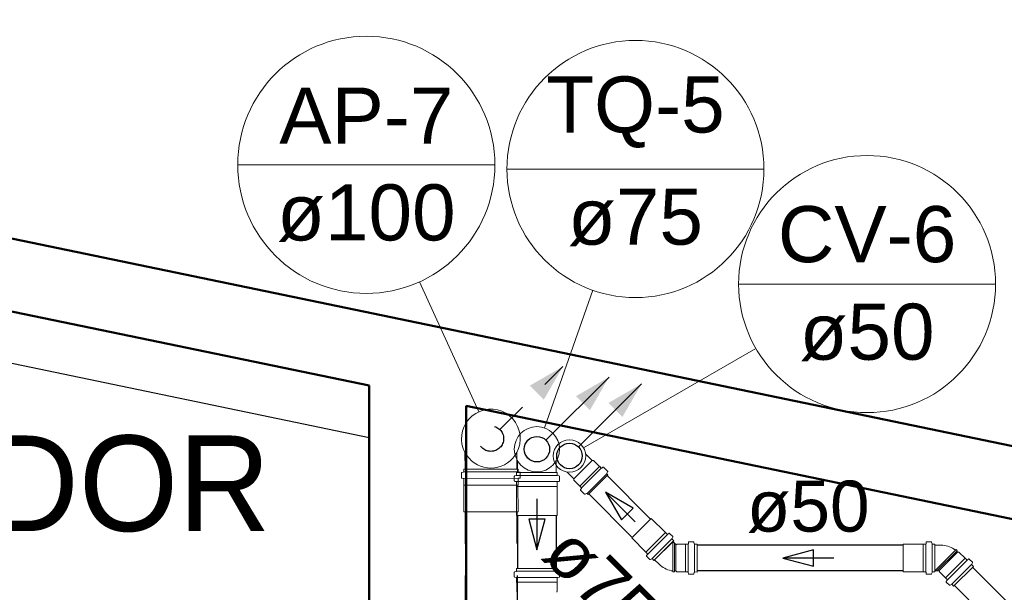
# Model space of a CAD drawing. Header units: millimetres. Extents: x 567 to 934, y -1 to 364.
# Tile 170 of 256: x 639.09 to 642.95, y 105.99 to 108.23. Entities that reach past the tile are written whole.
import ezdxf

# ---------------------------------------------------------------- set-up
doc = ezdxf.new("R2010")
doc.units = ezdxf.units.MM
doc.header["$MEASUREMENT"] = 0
doc.linetypes.add('JIS_02_1.2', pattern=[0.25, 0.125, -0.125])
doc.linetypes.add('NULL', pattern=[0])
for name, color, linetype, lineweight in [('A-AREA-IDEN', 7, 'Continuous', 9), ('A-WALL', 7, 'Continuous', 25), ('AP-Condutos', 14, 'JIS_02_1.2', 25), ('AP-Indicação coluna', 14, 'Continuous', 13), ('C-PROP-LINE', 7, 'Continuous', 25), ('CV-Condutos', 14, 'Continuous', 25), ('CV-Indicação coluna', 14, 'Continuous', 13), ('CV-Sentido conduto', 14, 'Continuous', 30), ('CV-Textos conduto', 7, 'Continuous', 9), ('Simbolos', 14, 'Continuous', 20), ('Simbolos_int', 14, 'Continuous', 15), ('TQ-Condutos', 14, 'Continuous', 25), ('TQ-Indicação coluna', 14, 'Continuous', 13), ('TQ-Sentido conduto', 14, 'Continuous', 30), ('TQ-Textos conduto', 7, 'Continuous', 9)]:
    doc.layers.add(name, color=color, linetype=linetype, lineweight=lineweight)
doc.styles.add('Arial', font='arial.ttf')
doc.styles.add('Humnst777 BlkCn BT_1', font='txt', dxfattribs={"height": 0.1875})

msp = doc.modelspace()

# ---------------------------------------------------------------- hatches: boundary and pattern name
at = {"layer": 'AP-Condutos', "linetype": 'Continuous'}
msp.add_hatch(color=151, dxfattribs=at).paths.add_polyline_path([(641.2193, 106.8721), (641.0894, 106.7971), (641.1443, 106.7422)])
at = {"layer": 'CV-Condutos', "linetype": 'Continuous'}
msp.add_hatch(color=11, dxfattribs=at).paths.add_polyline_path([(641.5276, 106.8041), (641.3977, 106.7291), (641.4526, 106.6742)])
at = {"layer": 'TQ-Condutos', "linetype": 'Continuous'}
msp.add_hatch(color=73, dxfattribs=at).paths.add_polyline_path([(641.4, 106.8306), (641.2701, 106.7556), (641.325, 106.7007)])

# ---------------------------------------------------------------- linework, layer by layer
at = {"layer": 'A-WALL', "color": 8, "lineweight": 50}
for p, q in [((662.7311, 102.4601), (636.0791, 107.9921)), ((636.5098, 107.6167), (640.4591, 106.797)), ((640.4591, 106.797), (640.4591, 103.3942)), ((640.8391, 103.3942), (640.8391, 106.7181)), ((640.8391, 106.7181), (643.9711, 106.068))]:
    msp.add_line(p, q, dxfattribs=at)
at = {"layer": 'A-WALL', "color": 8}
msp.add_line((640.4591, 106.5927), (636.5098, 107.4124), dxfattribs=at)
at = {"layer": 'AP-Condutos'}
for p, q in [((640.8354, 106.3021), (640.839, 104.2378)), ((641.0386, 106.3025), (641.0422, 104.2382))]:
    msp.add_line(p, q, dxfattribs=at)
msp.add_lwpolyline([(640.9718, 106.6246), (641.2193, 106.8721)], dxfattribs=at)
msp.add_circle((640.9365, 106.5893), 0.05, dxfattribs=at)
at = {"layer": 'AP-Indicação coluna'}
for p, q in [((639.9438, 107.663), (640.9522, 107.663)), ((640.6568, 107.204), (640.8887, 106.6942))]:
    msp.add_line(p, q, dxfattribs=at)
msp.add_circle((640.448, 107.663), 0.5042, dxfattribs=at)
msp.add_circle((640.448, 107.663), 0.5042, dxfattribs=at)
at = {"layer": 'C-PROP-LINE', "color": 8}
msp.add_line((671.4841, 100.6433), (607.2794, 113.9698), dxfattribs=at)
at = {"layer": 'CV-Condutos'}
for p, q in [((641.5632, 106.2738), (641.3928, 106.4447)), ((641.4914, 106.2022), (641.321, 106.3731)), ((642.5537, 106.1718), (641.7453, 106.1718)), ((642.5537, 106.0704), (641.7451, 106.0704)), ((643.3109, 105.6008), (642.8263, 106.0854)), ((643.2392, 105.529), (642.7546, 106.0137))]:
    msp.add_line(p, q, dxfattribs=at)
msp.add_lwpolyline([(641.2801, 106.5566), (641.5276, 106.8041)], dxfattribs=at)
msp.add_circle((641.2448, 106.5213), 0.05, dxfattribs=at)
at = {"layer": 'CV-Indicação coluna'}
for p, q in [((641.9082, 107.1953), (642.9164, 107.1953)), ((641.9757, 106.9433), (641.2998, 106.5531))]:
    msp.add_line(p, q, dxfattribs=at)
msp.add_circle((642.4123, 107.1953), 0.5041, dxfattribs=at)
msp.add_circle((642.4123, 107.1953), 0.5041, dxfattribs=at)
at = {"layer": 'CV-Sentido conduto'}
for p, q in [((641.3867, 106.379), (641.4491, 106.2706)), ((641.4949, 106.3163), (641.3867, 106.379)), ((641.4491, 106.2706), (641.4949, 106.3163)), ((642.2022, 106.1534), (642.0815, 106.1211)), ((642.2022, 106.0887), (642.2022, 106.1534)), ((642.0815, 106.1211), (642.2022, 106.0887))]:
    msp.add_line(p, q, dxfattribs=at)
for points in [[(641.502, 106.2634), (641.3867, 106.379)], [(642.2815, 106.1211), (642.0815, 106.1211)]]:
    msp.add_lwpolyline(points, dxfattribs=at)
at = {"layer": 'Simbolos'}
for p, q in [((640.835, 106.5346), (640.8351, 106.4691)), ((641.0382, 106.5349), (641.0383, 106.4695)), ((641.3078, 106.5299), (641.3341, 106.5035)), ((641.0416, 106.5014), (641.0416, 106.4558)), ((641.1926, 106.5014), (641.1926, 106.4558)), ((641.3392, 106.5035), (641.3341, 106.5035)), ((641.3629, 106.4797), (641.3392, 106.5035)), ((640.8214, 106.4548), (640.8214, 106.4359)), ((640.8229, 106.4567), (640.8287, 106.4583)), ((640.8302, 106.4691), (641.0432, 106.4695)), ((640.8302, 106.4691), (640.8302, 106.4602)), ((641.0375, 106.4558), (641.1967, 106.4558)), ((641.0375, 106.4558), (641.0375, 106.4467)), ((641.0432, 106.4695), (641.0432, 106.4606)), ((641.0505, 106.4571), (641.0447, 106.4587)), ((641.052, 106.4552), (641.052, 106.4363)), ((641.1967, 106.4558), (641.1967, 106.4467)), ((641.236, 106.4583), (641.2623, 106.4319)), ((641.3635, 106.4797), (641.3629, 106.4797)), ((641.3694, 106.4738), (641.3635, 106.4797)), ((641.3761, 106.4771), (641.3721, 106.4737)), ((641.3942, 106.4615), (641.3788, 106.477)), ((641.3945, 106.4591), (641.3914, 106.4538)), ((641.3956, 106.4475), (641.3918, 106.4514)), ((640.8233, 106.4339), (640.8284, 106.4334)), ((640.8303, 106.4314), (640.8303, 106.4073)), ((641.0285, 106.4412), (641.0285, 106.4237)), ((641.0361, 106.4447), (641.03, 106.4431)), ((641.0353, 106.4213), (641.0304, 106.4217)), ((641.0371, 106.4193), (641.0371, 106.4021)), ((641.0433, 106.4318), (641.0433, 106.4077)), ((641.0502, 106.4343), (641.0451, 106.4338)), ((641.1971, 106.4193), (641.1971, 106.4021)), ((641.1982, 106.4447), (641.2043, 106.4431)), ((641.199, 106.4213), (641.2039, 106.4217)), ((641.2057, 106.4412), (641.2057, 106.4237)), ((641.2623, 106.4268), (641.2623, 106.4319)), ((641.2861, 106.403), (641.2623, 106.4268)), ((641.3956, 106.4475), (641.3182, 106.3702)), ((640.8303, 106.4073), (640.8308, 106.4068)), ((640.8308, 106.4068), (640.831, 106.3021)), ((641.0371, 106.4021), (641.0376, 106.4016)), ((641.0376, 106.4016), (641.0376, 106.2888)), ((641.0433, 106.4077), (641.0428, 106.4071)), ((641.0428, 106.4071), (641.043, 106.3025)), ((641.1971, 106.4021), (641.1966, 106.4016)), ((641.1966, 106.4016), (641.1966, 106.2888)), ((641.2861, 106.4024), (641.2861, 106.403)), ((641.2919, 106.3966), (641.2861, 106.4024)), ((641.2886, 106.3898), (641.292, 106.3939)), ((641.3042, 106.3717), (641.2887, 106.3871)), ((641.3066, 106.3714), (641.3119, 106.3744)), ((641.3182, 106.3702), (641.3143, 106.3741)), ((641.0376, 106.2888), (641.0386, 106.2878)), ((641.0386, 106.2878), (641.1956, 106.2878)), ((641.1966, 106.2888), (641.1956, 106.2878)), ((641.6209, 106.2211), (641.5658, 106.2764)), ((641.6215, 106.2211), (641.6209, 106.2211)), ((641.6281, 106.2145), (641.6215, 106.2211)), ((641.6348, 106.2177), (641.6308, 106.2143)), ((641.6499, 106.2052), (641.6375, 106.2176)), ((641.544, 106.1444), (641.4889, 106.1997)), ((641.6536, 106.1889), (641.5762, 106.1116)), ((641.6502, 106.2028), (641.6472, 106.1974)), ((641.6536, 106.1889), (641.6475, 106.195)), ((641.6622, 106.1746), (641.6508, 106.186)), ((641.7116, 106.1828), (641.7111, 106.1775)), ((641.7311, 106.1846), (641.7136, 106.1846)), ((641.733, 106.1831), (641.7346, 106.1771)), ((642.6441, 106.1829), (642.6436, 106.1776)), ((642.6636, 106.1847), (642.6461, 106.1847)), ((642.6655, 106.1832), (642.6671, 106.1773)), ((641.544, 106.1438), (641.544, 106.1444)), ((641.5506, 106.1372), (641.544, 106.1438)), ((641.6658, 106.1753), (641.665, 106.1746)), ((641.6994, 106.1753), (641.6658, 106.1753)), ((641.6998, 106.1757), (641.6994, 106.1753)), ((641.7091, 106.1757), (641.6998, 106.1757)), ((641.7453, 106.1756), (641.7366, 106.1757)), ((641.7451, 106.0662), (641.7453, 106.1756)), ((642.6318, 106.1754), (642.5537, 106.1754)), ((642.6322, 106.1758), (642.6318, 106.1754)), ((642.6416, 106.1758), (642.6322, 106.1758)), ((642.6777, 106.1758), (642.669, 106.1758)), ((642.6777, 106.1758), (642.6777, 106.0664)), ((642.7026, 106.1718), (642.6777, 106.1718)), ((642.7594, 106.1523), (642.7617, 106.1543)), ((642.7658, 106.1501), (642.7617, 106.1543)), ((642.7639, 106.1478), (642.7658, 106.1501)), ((642.7676, 106.1441), (642.7639, 106.1478)), ((642.7727, 106.1441), (642.7676, 106.1441)), ((642.7964, 106.1204), (642.7727, 106.1441)), ((641.5474, 106.1305), (641.5508, 106.1345)), ((641.5599, 106.1153), (641.5475, 106.1278)), ((641.5623, 106.115), (641.5676, 106.1181)), ((641.5762, 106.1116), (641.57, 106.1178)), ((641.5966, 106.0968), (641.579, 106.1144)), ((642.797, 106.1204), (642.7964, 106.1204)), ((642.8036, 106.1137), (642.797, 106.1204)), ((642.8104, 106.117), (642.8063, 106.1136)), ((642.8254, 106.1045), (642.8131, 106.1169)), ((642.8258, 106.1021), (642.8227, 106.0968)), ((641.0285, 106.0651), (641.0285, 106.0476)), ((641.0361, 106.0687), (641.03, 106.067)), ((641.0375, 106.0797), (641.1967, 106.0797)), ((641.0375, 106.0797), (641.0375, 106.0706)), ((641.1967, 106.0797), (641.1967, 106.0706)), ((641.1982, 106.0687), (641.2043, 106.067)), ((641.2057, 106.0651), (641.2057, 106.0476)), ((641.6504, 106.0704), (641.6507, 106.0674)), ((641.6566, 106.0674), (641.6507, 106.0674)), ((641.6568, 106.0704), (641.6566, 106.0674)), ((641.662, 106.0704), (641.6568, 106.0704)), ((641.6656, 106.0667), (641.662, 106.0704)), ((641.6992, 106.0667), (641.6656, 106.0667)), ((641.6996, 106.0663), (641.6992, 106.0667)), ((641.709, 106.0663), (641.6996, 106.0663)), ((641.7114, 106.0592), (641.711, 106.0645)), ((641.7329, 106.0588), (641.7345, 106.0648)), ((641.7451, 106.0662), (641.7364, 106.0663)), ((642.6318, 106.0668), (642.5537, 106.0668)), ((642.6322, 106.0664), (642.6318, 106.0668)), ((642.6416, 106.0664), (642.6322, 106.0664)), ((642.6441, 106.0593), (642.6436, 106.0646)), ((642.6655, 106.059), (642.6671, 106.0649)), ((642.6777, 106.0664), (642.669, 106.0664)), ((642.6939, 106.0704), (642.6777, 106.0704)), ((642.6959, 106.0673), (642.6959, 106.0684)), ((642.7196, 106.0436), (642.6959, 106.0673)), ((642.8292, 106.0882), (642.7518, 106.0108)), ((642.8292, 106.0882), (642.823, 106.0943)), ((641.0357, 106.0452), (641.0304, 106.0456)), ((641.0375, 106.0432), (641.0375, 106.0262)), ((641.0375, 106.0262), (641.038, 106.0257)), ((641.038, 106.0257), (641.038, 105.9902)), ((641.1967, 106.0262), (641.1962, 106.0257)), ((641.1962, 106.0257), (641.1962, 105.9902)), ((641.1967, 106.0432), (641.1967, 106.0262)), ((641.1986, 106.0452), (641.2039, 106.0456)), ((641.7309, 106.0574), (641.7134, 106.0574)), ((642.6636, 106.0575), (642.6461, 106.0575)), ((642.7196, 106.043), (642.7196, 106.0436)), ((642.7263, 106.0364), (642.7196, 106.043)), ((642.723, 106.0296), (642.7264, 106.0337)), ((642.7355, 106.0146), (642.7231, 106.0269)), ((641.038, 105.9902), (641.0416, 105.9866)), ((641.1962, 105.9902), (641.1955, 105.9895)), ((642.7379, 106.0142), (642.7432, 106.0173)), ((642.7518, 106.0108), (642.7457, 106.017))]:
    msp.add_line(p, q, dxfattribs=at)
for points in [[(641.0382, 106.5349), (641.0453, 106.5511), (641.0498, 106.5681), (641.0517, 106.5856), (641.0509, 106.6032), (641.0475, 106.6204), (641.0415, 106.637), (641.033, 106.6524), (641.0223, 106.6663), (641.0095, 106.6785), (640.9951, 106.6886), (640.9793, 106.6963), (640.9625, 106.7016), (640.9451, 106.7043), (640.9275, 106.7042), (640.9101, 106.7015), (640.8933, 106.6962), (640.8775, 106.6884), (640.8631, 106.6782), (640.8504, 106.666), (640.8398, 106.6521), (640.8313, 106.6366), (640.8254, 106.62), (640.822, 106.6028), (640.8213, 106.5852), (640.8232, 106.5677), (640.8278, 106.5507), (640.835, 106.5346)], [(640.835, 106.5346), (640.8422, 106.5229), (640.8509, 106.5121), (640.8607, 106.5024), (640.8716, 106.494), (640.8835, 106.4869), (640.8961, 106.4813), (640.9093, 106.4772), (640.9229, 106.4748), (640.9367, 106.474), (640.9505, 106.4748), (640.964, 106.4773), (640.9772, 106.4814), (640.9898, 106.4871), (641.0017, 106.4942), (641.0126, 106.5027), (641.0224, 106.5124), (641.031, 106.5232), (641.0382, 106.5349)], [(640.8229, 106.4567), (640.8226, 106.4566), (640.8224, 106.4565), (640.8221, 106.4563), (640.8219, 106.4561), (640.8217, 106.4559), (640.8216, 106.4556), (640.8215, 106.4553), (640.8214, 106.4551), (640.8214, 106.4548)], [(640.8287, 106.4583), (640.829, 106.4584), (640.8293, 106.4585), (640.8295, 106.4587), (640.8297, 106.4589), (640.8299, 106.4591), (640.83, 106.4594), (640.8301, 106.4596), (640.8302, 106.4599), (640.8302, 106.4602)], [(641.0432, 106.4606), (641.0432, 106.4603), (641.0433, 106.46), (641.0434, 106.4597), (641.0435, 106.4595), (641.0437, 106.4593), (641.0439, 106.4591), (641.0442, 106.4589), (641.0444, 106.4588), (641.0447, 106.4587)], [(641.052, 106.4552), (641.052, 106.4555), (641.0519, 106.4557), (641.0518, 106.456), (641.0517, 106.4563), (641.0515, 106.4565), (641.0513, 106.4567), (641.0511, 106.4569), (641.0508, 106.457), (641.0505, 106.4571)], [(641.3694, 106.4738), (641.3696, 106.4736), (641.3699, 106.4735), (641.3702, 106.4733), (641.3705, 106.4733), (641.3708, 106.4733), (641.3712, 106.4733), (641.3715, 106.4734), (641.3718, 106.4735), (641.3721, 106.4737)], [(641.3788, 106.477), (641.3786, 106.4772), (641.3783, 106.4774), (641.378, 106.4775), (641.3776, 106.4775), (641.3773, 106.4776), (641.377, 106.4775), (641.3767, 106.4774), (641.3764, 106.4773), (641.3761, 106.4771)], [(641.3915, 106.4538), (641.3913, 106.4535), (641.3912, 106.4532), (641.3912, 106.453), (641.3912, 106.4527), (641.3912, 106.4524), (641.3913, 106.4521), (641.3914, 106.4518), (641.3916, 106.4516), (641.3918, 106.4514)], [(641.3945, 106.4591), (641.3947, 106.4594), (641.3947, 106.4596), (641.3948, 106.4599), (641.3948, 106.4602), (641.3948, 106.4605), (641.3947, 106.4608), (641.3946, 106.4611), (641.3944, 106.4613), (641.3942, 106.4615)], [(640.8214, 106.4359), (640.8215, 106.4355), (640.8216, 106.4352), (640.8217, 106.4349), (640.8219, 106.4346), (640.8221, 106.4344), (640.8224, 106.4342), (640.8226, 106.434), (640.823, 106.4339), (640.8233, 106.4339)], [(640.8303, 106.4314), (640.8302, 106.4318), (640.8301, 106.4321), (640.83, 106.4324), (640.8298, 106.4327), (640.8296, 106.4329), (640.8294, 106.4331), (640.8291, 106.4333), (640.8288, 106.4334), (640.8284, 106.4334)], [(641.03, 106.4431), (641.0298, 106.443), (641.0295, 106.4429), (641.0293, 106.4427), (641.029, 106.4425), (641.0289, 106.4423), (641.0287, 106.442), (641.0286, 106.4418), (641.0286, 106.4415), (641.0285, 106.4412)], [(641.0285, 106.4237), (641.0286, 106.4234), (641.0287, 106.4231), (641.0288, 106.4227), (641.029, 106.4225), (641.0292, 106.4222), (641.0294, 106.422), (641.0297, 106.4219), (641.03, 106.4218), (641.0304, 106.4217)], [(641.0371, 106.4193), (641.0371, 106.4196), (641.037, 106.4199), (641.0369, 106.4202), (641.0367, 106.4205), (641.0365, 106.4207), (641.0362, 106.4209), (641.036, 106.4211), (641.0356, 106.4212), (641.0353, 106.4213)], [(641.0361, 106.4447), (641.0363, 106.4448), (641.0366, 106.445), (641.0368, 106.4451), (641.037, 106.4453), (641.0372, 106.4456), (641.0374, 106.4458), (641.0375, 106.4461), (641.0375, 106.4464), (641.0375, 106.4467)], [(641.0451, 106.4338), (641.0448, 106.4337), (641.0444, 106.4336), (641.0442, 106.4335), (641.0439, 106.4333), (641.0437, 106.433), (641.0435, 106.4328), (641.0434, 106.4325), (641.0433, 106.4321), (641.0433, 106.4318)], [(641.0502, 106.4343), (641.0506, 106.4343), (641.0509, 106.4344), (641.0512, 106.4346), (641.0514, 106.4348), (641.0516, 106.435), (641.0518, 106.4353), (641.0519, 106.4356), (641.052, 106.4359), (641.052, 106.4363)], [(641.1967, 106.4467), (641.1968, 106.4464), (641.1968, 106.4461), (641.1969, 106.4458), (641.1971, 106.4456), (641.1972, 106.4453), (641.1975, 106.4451), (641.1977, 106.445), (641.198, 106.4448), (641.1982, 106.4447)], [(641.199, 106.4213), (641.1986, 106.4212), (641.1983, 106.4211), (641.198, 106.4209), (641.1978, 106.4207), (641.1976, 106.4205), (641.1974, 106.4202), (641.1973, 106.4199), (641.1972, 106.4196), (641.1971, 106.4193)], [(641.2039, 106.4217), (641.2042, 106.4218), (641.2046, 106.4219), (641.2048, 106.422), (641.2051, 106.4222), (641.2053, 106.4225), (641.2055, 106.4227), (641.2056, 106.4231), (641.2057, 106.4234), (641.2057, 106.4237)], [(641.2057, 106.4412), (641.2057, 106.4415), (641.2057, 106.4418), (641.2056, 106.442), (641.2054, 106.4423), (641.2052, 106.4425), (641.205, 106.4427), (641.2048, 106.4429), (641.2045, 106.443), (641.2043, 106.4431)], [(641.2886, 106.3898), (641.2884, 106.3896), (641.2883, 106.3893), (641.2882, 106.389), (641.2882, 106.3886), (641.2882, 106.3883), (641.2882, 106.388), (641.2884, 106.3877), (641.2885, 106.3874), (641.2887, 106.3871)], [(641.292, 106.3939), (641.2922, 106.3942), (641.2923, 106.3944), (641.2924, 106.3948), (641.2925, 106.3951), (641.2925, 106.3954), (641.2924, 106.3957), (641.2923, 106.396), (641.2921, 106.3963), (641.2919, 106.3966)], [(641.3042, 106.3717), (641.3044, 106.3715), (641.3046, 106.3713), (641.3049, 106.3712), (641.3052, 106.3711), (641.3055, 106.3711), (641.3057, 106.3711), (641.306, 106.3712), (641.3063, 106.3712), (641.3066, 106.3714)], [(641.3143, 106.3741), (641.3141, 106.3743), (641.3139, 106.3745), (641.3136, 106.3746), (641.3133, 106.3747), (641.313, 106.3747), (641.3127, 106.3747), (641.3124, 106.3746), (641.3122, 106.3746), (641.3119, 106.3744)], [(641.6375, 106.2176), (641.6373, 106.2178), (641.637, 106.218), (641.6367, 106.2181), (641.6364, 106.2182), (641.6361, 106.2182), (641.6357, 106.2181), (641.6354, 106.218), (641.6351, 106.2179), (641.6348, 106.2177)], [(641.6281, 106.2145), (641.6283, 106.2142), (641.6286, 106.2141), (641.6289, 106.214), (641.6293, 106.2139), (641.6296, 106.2139), (641.6299, 106.2139), (641.6302, 106.214), (641.6305, 106.2141), (641.6308, 106.2143)], [(641.6472, 106.1974), (641.647, 106.1972), (641.6469, 106.1969), (641.6469, 106.1966), (641.6469, 106.1963), (641.6469, 106.196), (641.647, 106.1958), (641.6471, 106.1955), (641.6473, 106.1952), (641.6475, 106.195)], [(641.6502, 106.2028), (641.6504, 106.203), (641.6505, 106.2033), (641.6505, 106.2036), (641.6505, 106.2039), (641.6505, 106.2042), (641.6504, 106.2044), (641.6503, 106.2047), (641.6501, 106.205), (641.6499, 106.2052)], [(641.7136, 106.1846), (641.7133, 106.1846), (641.7129, 106.1845), (641.7126, 106.1843), (641.7124, 106.1842), (641.7121, 106.1839), (641.7119, 106.1837), (641.7118, 106.1834), (641.7116, 106.1831), (641.7116, 106.1828)], [(641.733, 106.1831), (641.7329, 106.1834), (641.7328, 106.1836), (641.7326, 106.1838), (641.7324, 106.1841), (641.7322, 106.1842), (641.732, 106.1844), (641.7317, 106.1845), (641.7314, 106.1845), (641.7311, 106.1846)], [(642.6461, 106.1847), (642.6457, 106.1846), (642.6454, 106.1846), (642.6451, 106.1844), (642.6448, 106.1843), (642.6446, 106.184), (642.6444, 106.1838), (642.6442, 106.1835), (642.6441, 106.1832), (642.6441, 106.1828)], [(642.6655, 106.1832), (642.6654, 106.1835), (642.6653, 106.1837), (642.6651, 106.184), (642.6649, 106.1842), (642.6647, 106.1843), (642.6644, 106.1845), (642.6641, 106.1846), (642.6639, 106.1847), (642.6636, 106.1847)], [(641.6622, 106.1746), (641.6625, 106.1744), (641.6628, 106.1742), (641.6631, 106.1741), (641.6634, 106.174), (641.6638, 106.174), (641.6641, 106.1741), (641.6645, 106.1742), (641.6648, 106.1744), (641.665, 106.1746)], [(641.7091, 106.1757), (641.7094, 106.1757), (641.7098, 106.1758), (641.7101, 106.1759), (641.7103, 106.1761), (641.7106, 106.1763), (641.7108, 106.1766), (641.7109, 106.1769), (641.7111, 106.1772), (641.7111, 106.1775)], [(641.7346, 106.1771), (641.7347, 106.1769), (641.7349, 106.1766), (641.735, 106.1764), (641.7352, 106.1762), (641.7355, 106.176), (641.7357, 106.1758), (641.736, 106.1757), (641.7363, 106.1757), (641.7366, 106.1757)], [(642.6416, 106.1758), (642.6419, 106.1758), (642.6422, 106.1759), (642.6425, 106.176), (642.6428, 106.1762), (642.6431, 106.1764), (642.6433, 106.1767), (642.6434, 106.177), (642.6435, 106.1773), (642.6436, 106.1776)], [(642.6671, 106.1773), (642.6672, 106.177), (642.6673, 106.1767), (642.6675, 106.1765), (642.6677, 106.1763), (642.6679, 106.1761), (642.6682, 106.176), (642.6685, 106.1759), (642.6687, 106.1758), (642.669, 106.1758)], [(642.7594, 106.1523), (642.7538, 106.1563), (642.748, 106.1598), (642.742, 106.1629), (642.7358, 106.1655), (642.7294, 106.1677), (642.7228, 106.1694), (642.7161, 106.1707), (642.7094, 106.1715), (642.7026, 106.1718)], [(641.5474, 106.1305), (641.5472, 106.1302), (641.547, 106.1299), (641.547, 106.1296), (641.5469, 106.1292), (641.5469, 106.1289), (641.547, 106.1286), (641.5471, 106.1283), (641.5473, 106.128), (641.5475, 106.1278)], [(641.5508, 106.1345), (641.5509, 106.1348), (641.5511, 106.1351), (641.5512, 106.1354), (641.5512, 106.1357), (641.5512, 106.136), (641.5511, 106.1364), (641.551, 106.1367), (641.5509, 106.1369), (641.5506, 106.1372)], [(641.5599, 106.1153), (641.5601, 106.1152), (641.5603, 106.115), (641.5606, 106.1149), (641.5609, 106.1148), (641.5612, 106.1148), (641.5615, 106.1148), (641.5617, 106.1148), (641.562, 106.1149), (641.5623, 106.115)], [(641.57, 106.1178), (641.5698, 106.118), (641.5696, 106.1181), (641.5693, 106.1182), (641.569, 106.1183), (641.5687, 106.1184), (641.5684, 106.1183), (641.5681, 106.1183), (641.5679, 106.1182), (641.5676, 106.1181)], [(642.8036, 106.1137), (642.8039, 106.1135), (642.8041, 106.1134), (642.8045, 106.1132), (642.8048, 106.1132), (642.8051, 106.1132), (642.8054, 106.1132), (642.8057, 106.1133), (642.806, 106.1134), (642.8063, 106.1136)], [(642.8131, 106.1169), (642.8128, 106.1171), (642.8125, 106.1173), (642.8122, 106.1174), (642.8119, 106.1175), (642.8116, 106.1175), (642.8112, 106.1174), (642.8109, 106.1173), (642.8106, 106.1172), (642.8104, 106.117)], [(642.8258, 106.1021), (642.8259, 106.1023), (642.826, 106.1026), (642.826, 106.1029), (642.826, 106.1032), (642.826, 106.1035), (642.8259, 106.1038), (642.8258, 106.104), (642.8256, 106.1043), (642.8254, 106.1045)], [(641.03, 106.067), (641.0298, 106.067), (641.0295, 106.0668), (641.0293, 106.0666), (641.029, 106.0664), (641.0289, 106.0662), (641.0287, 106.066), (641.0286, 106.0657), (641.0286, 106.0654), (641.0285, 106.0651)], [(641.0361, 106.0687), (641.0363, 106.0688), (641.0366, 106.0689), (641.0368, 106.0691), (641.037, 106.0693), (641.0372, 106.0695), (641.0374, 106.0698), (641.0375, 106.07), (641.0375, 106.0703), (641.0375, 106.0706)], [(641.1967, 106.0706), (641.1968, 106.0703), (641.1968, 106.07), (641.1969, 106.0698), (641.1971, 106.0695), (641.1972, 106.0693), (641.1975, 106.0691), (641.1977, 106.0689), (641.198, 106.0688), (641.1982, 106.0687)], [(641.2057, 106.0651), (641.2057, 106.0654), (641.2057, 106.0657), (641.2056, 106.066), (641.2054, 106.0662), (641.2052, 106.0664), (641.205, 106.0666), (641.2048, 106.0668), (641.2045, 106.067), (641.2043, 106.067)], [(641.5966, 106.0968), (641.6016, 106.0922), (641.6069, 106.088), (641.6125, 106.0842), (641.6183, 106.0807), (641.6244, 106.0778), (641.6307, 106.0752), (641.6372, 106.0731), (641.6437, 106.0715), (641.6504, 106.0704)], [(641.711, 106.0645), (641.7109, 106.0648), (641.7108, 106.0651), (641.7107, 106.0654), (641.7104, 106.0656), (641.7102, 106.0659), (641.7099, 106.0661), (641.7096, 106.0662), (641.7093, 106.0663), (641.709, 106.0663)], [(641.7364, 106.0663), (641.7361, 106.0662), (641.7358, 106.0662), (641.7356, 106.0661), (641.7353, 106.0659), (641.7351, 106.0658), (641.7349, 106.0655), (641.7347, 106.0653), (641.7346, 106.0651), (641.7345, 106.0648)], [(642.6436, 106.0645), (642.6435, 106.0649), (642.6434, 106.0652), (642.6433, 106.0655), (642.6431, 106.0657), (642.6428, 106.066), (642.6425, 106.0661), (642.6422, 106.0663), (642.6419, 106.0663), (642.6416, 106.0664)], [(642.669, 106.0664), (642.6687, 106.0664), (642.6685, 106.0663), (642.6682, 106.0662), (642.6679, 106.066), (642.6677, 106.0659), (642.6675, 106.0657), (642.6673, 106.0654), (642.6672, 106.0652), (642.6671, 106.0649)], [(642.6959, 106.0684), (642.6959, 106.0687), (642.6958, 106.069), (642.6956, 106.0694), (642.6954, 106.0697), (642.6952, 106.0699), (642.6949, 106.0701), (642.6946, 106.0702), (642.6942, 106.0703), (642.6939, 106.0704)], [(642.8227, 106.0968), (642.8226, 106.0965), (642.8225, 106.0962), (642.8224, 106.0959), (642.8224, 106.0956), (642.8225, 106.0954), (642.8225, 106.0951), (642.8227, 106.0948), (642.8228, 106.0946), (642.823, 106.0943)], [(641.0285, 106.0476), (641.0286, 106.0473), (641.0287, 106.047), (641.0288, 106.0467), (641.029, 106.0464), (641.0292, 106.0461), (641.0294, 106.0459), (641.0297, 106.0458), (641.03, 106.0457), (641.0304, 106.0456)], [(641.0375, 106.0432), (641.0375, 106.0435), (641.0374, 106.0438), (641.0373, 106.0441), (641.0371, 106.0444), (641.0369, 106.0446), (641.0366, 106.0448), (641.0364, 106.045), (641.036, 106.0451), (641.0357, 106.0451)], [(641.1986, 106.0451), (641.1982, 106.0451), (641.1979, 106.045), (641.1976, 106.0448), (641.1974, 106.0446), (641.1972, 106.0444), (641.197, 106.0441), (641.1969, 106.0438), (641.1968, 106.0435), (641.1967, 106.0432)], [(641.2039, 106.0456), (641.2042, 106.0457), (641.2046, 106.0458), (641.2048, 106.0459), (641.2051, 106.0461), (641.2053, 106.0464), (641.2055, 106.0467), (641.2056, 106.047), (641.2057, 106.0473), (641.2057, 106.0476)], [(641.7114, 106.0592), (641.7115, 106.0589), (641.7116, 106.0586), (641.7118, 106.0583), (641.712, 106.058), (641.7122, 106.0578), (641.7125, 106.0576), (641.7128, 106.0575), (641.7131, 106.0574), (641.7134, 106.0574)], [(641.7309, 106.0574), (641.7312, 106.0574), (641.7315, 106.0574), (641.7318, 106.0576), (641.732, 106.0577), (641.7323, 106.0579), (641.7325, 106.0581), (641.7327, 106.0583), (641.7328, 106.0586), (641.7329, 106.0588)], [(642.6441, 106.0593), (642.6441, 106.059), (642.6442, 106.0587), (642.6444, 106.0584), (642.6446, 106.0581), (642.6448, 106.0579), (642.6451, 106.0577), (642.6454, 106.0576), (642.6457, 106.0575), (642.6461, 106.0575)], [(642.6636, 106.0575), (642.6639, 106.0575), (642.6641, 106.0576), (642.6644, 106.0577), (642.6647, 106.0578), (642.6649, 106.058), (642.6651, 106.0582), (642.6653, 106.0584), (642.6654, 106.0587), (642.6655, 106.059)], [(642.723, 106.0296), (642.7228, 106.0294), (642.7227, 106.0291), (642.7226, 106.0288), (642.7225, 106.0284), (642.7225, 106.0281), (642.7226, 106.0278), (642.7227, 106.0275), (642.7229, 106.0272), (642.7231, 106.0269)], [(642.7264, 106.0337), (642.7266, 106.034), (642.7267, 106.0343), (642.7268, 106.0346), (642.7268, 106.0349), (642.7268, 106.0352), (642.7268, 106.0355), (642.7266, 106.0359), (642.7265, 106.0361), (642.7263, 106.0364)], [(641.1955, 105.9895), (641.1954, 105.9894), (641.1953, 105.9892), (641.1952, 105.9891), (641.1952, 105.9889), (641.1951, 105.9888), (641.195, 105.9886), (641.195, 105.9884), (641.195, 105.9883), (641.195, 105.9881), (641.195, 105.9879), (641.195, 105.9877), (641.195, 105.9876), (641.1951, 105.9874), (641.1952, 105.9873), (641.1952, 105.9871), (641.1953, 105.9869), (641.1954, 105.9868), (641.1955, 105.9867)], [(642.7355, 106.0146), (642.7357, 106.0144), (642.736, 106.0142), (642.7362, 106.0141), (642.7365, 106.014), (642.7368, 106.014), (642.7371, 106.014), (642.7374, 106.014), (642.7377, 106.0141), (642.7379, 106.0142)], [(642.7457, 106.017), (642.7454, 106.0172), (642.7452, 106.0173), (642.7449, 106.0175), (642.7446, 106.0175), (642.7444, 106.0176), (642.7441, 106.0176), (642.7438, 106.0175), (642.7435, 106.0174), (642.7432, 106.0173)]]:
    msp.add_lwpolyline(points, dxfattribs=at)
for centre, radius in [((641.1171, 106.5478), 0.0886), ((641.2448, 106.5213), 0.0636)]:
    msp.add_circle(centre, radius, dxfattribs=at)
at = {"layer": 'Simbolos_int'}
for p, q in [((641.3341, 106.5035), (641.2623, 106.4319)), ((640.8302, 106.4587), (641.0432, 106.4591)), ((640.8351, 106.4691), (641.0383, 106.4695)), ((641.0416, 106.4558), (641.1926, 106.4558)), ((641.3629, 106.4797), (641.2861, 106.403)), ((641.3694, 106.4738), (641.2919, 106.3966)), ((641.3918, 106.4514), (641.3143, 106.3741)), ((640.8303, 106.4333), (641.0433, 106.4336)), ((641.0375, 106.4451), (641.1967, 106.4451)), ((641.0375, 106.4211), (641.1967, 106.4211)), ((640.8308, 106.4068), (641.0428, 106.4071)), ((641.0371, 106.4021), (641.1971, 106.4021)), ((640.831, 106.3021), (641.043, 106.3025)), ((641.5658, 106.2764), (641.4889, 106.1997)), ((641.6215, 106.2211), (641.544, 106.1438)), ((641.6294, 106.2132), (641.5519, 106.1359)), ((641.6464, 106.1961), (641.5689, 106.1189)), ((641.6508, 106.186), (641.579, 106.1144)), ((641.6504, 106.0704), (641.6506, 106.1858)), ((641.6568, 106.0704), (641.657, 106.1799)), ((641.662, 106.0704), (641.6622, 106.1747)), ((641.6996, 106.0663), (641.6998, 106.1757)), ((641.7108, 106.0663), (641.711, 106.1757)), ((641.7349, 106.0663), (641.735, 106.1757)), ((642.5537, 106.1754), (642.5537, 106.0668)), ((642.6322, 106.1758), (642.6322, 106.0664)), ((642.6434, 106.1758), (642.6434, 106.0664)), ((642.6675, 106.1758), (642.6675, 106.0664)), ((642.6777, 106.0704), (642.6777, 106.1718)), ((642.7594, 106.1523), (642.6777, 106.0707)), ((642.7639, 106.1478), (642.6865, 106.0704)), ((642.7676, 106.1441), (642.6938, 106.0704)), ((642.797, 106.1204), (642.7196, 106.043)), ((642.8049, 106.1124), (642.7276, 106.0351)), ((641.0375, 106.0691), (641.1967, 106.0691)), ((642.8219, 106.0954), (642.7446, 106.0181)), ((641.0375, 106.045), (641.1967, 106.045)), ((641.0375, 106.0262), (641.1967, 106.0262))]:
    msp.add_line(p, q, dxfattribs=at)
at = {"layer": 'TQ-Condutos'}
for p, q in [((641.0416, 106.2878), (641.0416, 106.0797)), ((641.1926, 106.2878), (641.1926, 106.0797))]:
    msp.add_line(p, q, dxfattribs=at)
msp.add_lwpolyline([(641.1525, 106.5831), (641.4, 106.8306)], dxfattribs=at)
msp.add_circle((641.1171, 106.5478), 0.05, dxfattribs=at)
at = {"layer": 'TQ-Indicação coluna'}
for p, q in [((640.9996, 107.6464), (642.0077, 107.6464)), ((641.3364, 107.171), (641.1465, 106.6314))]:
    msp.add_line(p, q, dxfattribs=at)
msp.add_circle((641.5037, 107.6464), 0.504, dxfattribs=at)
msp.add_circle((641.5037, 107.6464), 0.504, dxfattribs=at)
at = {"layer": 'TQ-Sentido conduto'}
for p, q in [((641.1495, 106.2738), (641.0848, 106.2738)), ((641.0848, 106.2738), (641.1171, 106.153)), ((641.1171, 106.153), (641.1495, 106.2738))]:
    msp.add_line(p, q, dxfattribs=at)
msp.add_lwpolyline([(641.1171, 106.353), (641.1171, 106.153)], dxfattribs=at)

# ---------------------------------------------------------------- texts
at = {"layer": 'A-AREA-IDEN', "color": 8, "style": 'Humnst777 BlkCn BT_1'}
msp.add_text('ELEVADOR', height=0.375, dxfattribs=at).set_placement((637.3412, 106.2267))
at = {"layer": 'AP-Indicação coluna', "linetype": 'NULL', "char_height": 0.22, "attachment_point": 8, "line_spacing_factor": 0.6, "style": 'Arial'}
for s, insert, width in [('AP-7', (640.448, 107.7456), 1.366616), ('ø100', (640.448, 107.3604), 1.400823)]:
    msp.add_mtext(s, dxfattribs=dict(at, insert=insert, width=width))
at = {"layer": 'CV-Indicação coluna', "linetype": 'NULL', "char_height": 0.22, "attachment_point": 8, "line_spacing_factor": 0.6, "style": 'Arial'}
for s, insert, width in [('CV-6', (642.4123, 107.2779), 1.400488), ('ø50', (642.4123, 106.8927), 1.059085)]:
    msp.add_mtext(s, dxfattribs=dict(at, insert=insert, width=width))
at = {"layer": 'CV-Textos conduto', "linetype": 'NULL', "insert": (642.1815, 106.2192), "char_height": 0.2, "width": 0.962805, "attachment_point": 8, "line_spacing_factor": 0.6, "style": 'Arial'}
msp.add_mtext('ø50', dxfattribs=at)
at = {"layer": 'TQ-Indicação coluna', "linetype": 'NULL', "char_height": 0.22, "attachment_point": 8, "line_spacing_factor": 0.6, "style": 'Arial'}
for s, insert, width in [('TQ-5', (641.5037, 107.729), 1.400152), ('ø75', (641.5037, 107.3438), 1.059085)]:
    msp.add_mtext(s, dxfattribs=dict(at, insert=insert, width=width))
at = {"layer": 'TQ-Textos conduto', "linetype": 'NULL', "insert": (641.2974, 105.9516), "char_height": 0.2, "width": 0.962805, "attachment_point": 8, "rotation": 314.9999, "line_spacing_factor": 0.6, "style": 'Arial'}
msp.add_mtext('ø75', dxfattribs=at)

doc.saveas('drawing.dxf')
